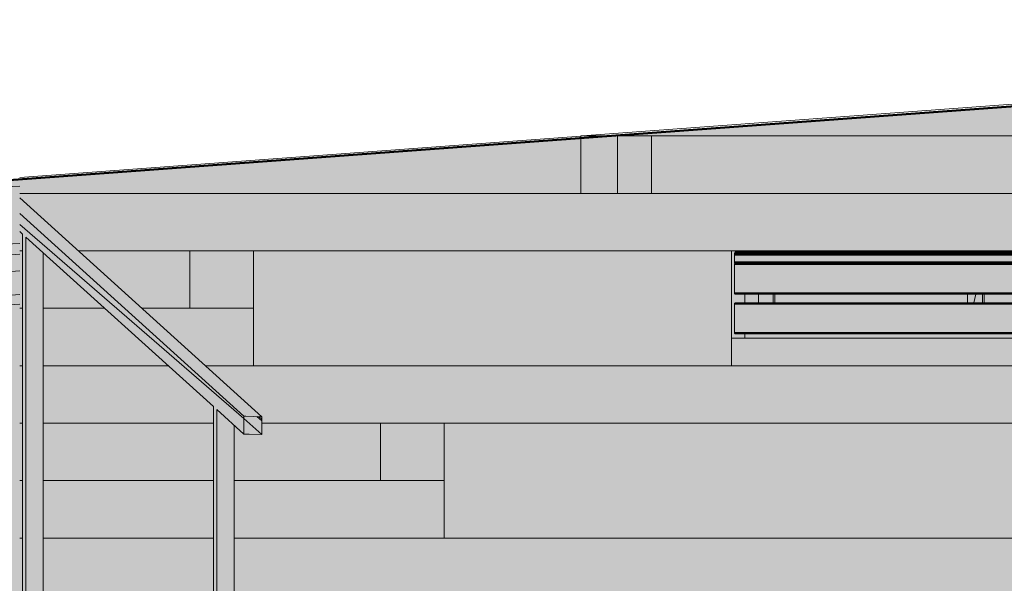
# Model space of a CAD drawing. Header units: millimetres. Extents: x -65 to 293624, y -1905 to 31061.
# Tile 20 of 256: x 34401 to 36629, y 11069 to 12344. Entities that reach past the tile are written whole.
import ezdxf

# ---------------------------------------------------------------- set-up
doc = ezdxf.new("R2010")
doc.units = ezdxf.units.MM
doc.header["$MEASUREMENT"] = 0
doc.layers.add('00 2D joon.AR', color=7, linetype='Continuous')
doc.layers.add('1253 Välistrepid ja -tasandid.AR', color=7, linetype='Continuous')

# ---------------------------------------------------------------- blocks, each defined once
blk = doc.blocks.new('Section Element_998_2', base_point=(-38239, 12361.4))
at = {"layer": '1253 Välistrepid ja -tasandid.AR', "color": 9, "linetype": 'Continuous', "lineweight": 13, "true_color": 0xbfc0be}
for p, q in [((34400.8, 11691.4), (34407.4, 11691.4)), ((34454.2, 11691.4), (34593.2, 11691.4)), ((34677.4, 11691.4), (34929.9, 11691.4))]:
    blk.add_line(p, q, dxfattribs=at)
blk = doc.blocks.new('Section Element_1000_2', base_point=(-38239, 12361.4))
at = {"layer": '1253 Välistrepid ja -tasandid.AR', "color": 9, "linetype": 'Continuous', "lineweight": 13, "true_color": 0xbfc0be}
for p, q in [((36018.5, 11813.2), (36018.4, 11812.3)), ((39398.9, 11813.2), (36018.4, 11812.3)), ((36018.4, 11812.3), (36018.4, 11811.3)), ((39398.8, 11812.3), (36018.4, 11811.3)), ((39398.8, 11812.3), (36018.4, 11812.3)), ((36018.7, 11814.2), (36018.5, 11813.2)), ((39398.9, 11813.2), (36018.5, 11813.2)), ((36018.9, 11815.1), (36018.7, 11814.2)), ((39399.1, 11814.2), (36018.7, 11814.2)), ((36019.2, 11816), (36018.9, 11815.1)), ((39399.3, 11815.1), (36018.9, 11815.1)), ((36019.6, 11816.8), (36019.2, 11816)), ((39399.6, 11816), (36019.2, 11816)), ((36020, 11817.6), (36019.6, 11816.8)), ((39400, 11816.8), (36019.6, 11816.8)), ((36020.5, 11818.4), (36020, 11817.6)), ((39400.4, 11817.6), (36020, 11817.6)), ((36021.1, 11819), (36020.5, 11818.4)), ((39400.9, 11818.4), (36020.5, 11818.4)), ((36021.6, 11819.6), (36021.1, 11819)), ((39401.5, 11819), (36021.1, 11819)), ((36022.3, 11820.1), (36021.6, 11819.6)), ((39402, 11819.6), (36021.6, 11819.6)), ((36022.9, 11820.5), (36022.3, 11820.1)), ((39402.7, 11820.1), (36022.3, 11820.1)), ((36023.6, 11820.9), (36022.9, 11820.5)), ((39403.3, 11820.5), (36022.9, 11820.5)), ((36024.3, 11821.1), (36023.6, 11820.9)), ((39404, 11820.9), (36023.6, 11820.9)), ((36025, 11821.2), (36024.3, 11821.1)), ((39404.7, 11821.1), (36024.3, 11821.1)), ((36025.7, 11821.3), (36025, 11821.2)), ((39405.4, 11821.2), (36025, 11821.2)), ((36025.7, 11821.3), (39405.5, 11821.3)), ((36018.4, 11811.3), (36018.4, 11796.3)), ((39398.8, 11811.3), (36018.4, 11811.3)), ((36018.4, 11796.3), (36018.4, 11796)), ((39398.8, 11796.3), (36018.4, 11796.3)), ((36018.4, 11796), (36018.4, 11795.7)), ((39398.8, 11796), (36018.4, 11796)), ((36018.4, 11795.7), (36018.5, 11795.4)), ((39398.8, 11795.7), (36018.4, 11795.7)), ((36018.5, 11791.2), (36018.4, 11791)), ((36018.4, 11791), (36018.4, 11790.9)), ((39398.8, 11791), (36018.4, 11790.9)), ((39398.8, 11791), (36018.4, 11791)), ((36018.4, 11790.9), (36018.4, 11790.7)), ((39398.8, 11790.9), (36018.4, 11790.9)), ((36018.4, 11790.7), (36018.4, 11790.6)), ((39398.8, 11790.7), (36018.4, 11790.6)), ((39398.8, 11790.7), (36018.4, 11790.7)), ((36018.4, 11790.6), (36018.4, 11790.4)), ((39398.8, 11790.6), (36018.4, 11790.6)), ((36018.4, 11790.4), (36018.4, 11790.3)), ((39398.8, 11790.4), (36018.4, 11790.4)), ((36018.4, 11790.3), (36018.4, 11726.3)), ((36018.4, 11790.3), (39398.8, 11790.3)), ((36018.5, 11795.4), (36018.5, 11795.1)), ((39398.9, 11795.4), (36018.5, 11795.4)), ((36018.5, 11795.1), (36018.6, 11794.9)), ((39398.9, 11795.1), (36018.5, 11795.1)), ((36018.6, 11791.6), (36018.5, 11791.4)), ((39399, 11791.6), (36018.5, 11791.4)), ((36018.5, 11791.4), (36018.5, 11791.3)), ((39398.9, 11791.4), (36018.5, 11791.4)), ((36018.5, 11791.3), (36018.5, 11791.2)), ((39398.9, 11791.3), (36018.5, 11791.3)), ((39398.9, 11791.2), (36018.5, 11791.2)), ((36018.6, 11794.9), (36018.7, 11794.6)), ((39399, 11794.9), (36018.6, 11794.9)), ((36018.7, 11791.8), (36018.6, 11791.7)), ((36018.6, 11791.7), (36018.6, 11791.6)), ((39399, 11791.7), (36018.6, 11791.6)), ((39399, 11791.7), (36018.6, 11791.7)), ((39399, 11791.6), (36018.6, 11791.6)), ((36018.7, 11794.6), (36018.9, 11794.4)), ((39399.1, 11794.6), (36018.7, 11794.6)), ((36018.8, 11792.1), (36018.7, 11792)), ((39399.2, 11792.1), (36018.7, 11792)), ((36018.7, 11792), (36018.7, 11791.8)), ((39399.1, 11792), (36018.7, 11792)), ((39399.1, 11791.8), (36018.7, 11791.8)), ((36018.9, 11792.2), (36018.8, 11792.1)), ((39399.3, 11792.2), (36018.8, 11792.1)), ((39399.2, 11792.1), (36018.8, 11792.1)), ((36018.9, 11794.4), (36019, 11794.2)), ((39399.3, 11794.4), (36018.9, 11794.4)), ((36019.1, 11792.5), (36018.9, 11792.3)), ((36018.9, 11792.3), (36018.9, 11792.2)), ((39399.3, 11792.3), (36018.9, 11792.3)), ((39399.3, 11792.2), (36018.9, 11792.2)), ((39399.3, 11794.4), (36019, 11794.2)), ((36019, 11794.2), (36019.2, 11794)), ((39399.4, 11794.2), (36019, 11794.2)), ((36019.2, 11792.6), (36019.1, 11792.5)), ((39399.5, 11792.5), (36019.1, 11792.5)), ((36019.2, 11794), (36019.3, 11793.8)), ((39399.6, 11794), (36019.2, 11794)), ((36019.3, 11792.7), (36019.2, 11792.6)), ((39399.7, 11792.7), (36019.2, 11792.6)), ((39399.6, 11792.6), (36019.2, 11792.6)), ((39399.6, 11794), (36019.3, 11793.8)), ((36019.3, 11793.8), (36019.5, 11793.6)), ((39399.8, 11793.8), (36019.3, 11793.8)), ((36019.4, 11792.9), (36019.3, 11792.8)), ((36019.3, 11792.8), (36019.3, 11792.7)), ((39399.8, 11792.8), (36019.3, 11792.7)), ((39399.8, 11792.8), (36019.3, 11792.8)), ((39399.7, 11792.7), (36019.3, 11792.7)), ((36019.5, 11792.9), (36019.4, 11792.9)), ((39399.8, 11792.9), (36019.4, 11792.9)), ((36019.5, 11793.6), (36019.7, 11793.5)), ((39399.9, 11793.6), (36019.5, 11793.6)), ((36019.6, 11793), (36019.5, 11792.9)), ((39399.9, 11792.9), (36019.5, 11792.9)), ((36019.7, 11793.1), (36019.6, 11793)), ((39400, 11793), (36019.6, 11793)), ((36019.7, 11793.5), (36019.9, 11793.4)), ((39400.1, 11793.5), (36019.7, 11793.5)), ((36019.8, 11793.1), (36019.7, 11793.1)), ((39400.1, 11793.1), (36019.7, 11793.1)), ((39400.2, 11793.1), (36019.7, 11793.1)), ((36019.9, 11793.2), (36019.8, 11793.1)), ((39400.3, 11793.2), (36019.8, 11793.1)), ((39400.2, 11793.1), (36019.8, 11793.1)), ((39400.1, 11793.5), (36019.9, 11793.4)), ((36019.9, 11793.4), (36020.1, 11793.3)), ((39400.3, 11793.4), (36019.9, 11793.4)), ((36020, 11793.2), (36019.9, 11793.2)), ((39400.3, 11793.2), (36019.9, 11793.2)), ((39400.4, 11793.2), (36019.9, 11793.2)), ((36020.1, 11793.2), (36020, 11793.2)), ((39400.4, 11793.2), (36020, 11793.2)), ((39400.6, 11793.2), (36020, 11793.2)), ((39400.3, 11793.4), (36020.1, 11793.3)), ((36020.2, 11793.3), (36020.1, 11793.2)), ((36020.1, 11793.3), (36020.4, 11793.3)), ((39400.6, 11793.3), (36020.1, 11793.3)), ((39400.6, 11793.2), (36020.1, 11793.2)), ((36020.4, 11793.3), (36020.2, 11793.3)), ((39400.7, 11793.3), (36020.2, 11793.3)), ((36020.4, 11793.3), (36020.6, 11793.3)), ((36020.5, 11793.3), (36020.4, 11793.3)), ((39400.8, 11793.3), (36020.4, 11793.3)), ((39400.8, 11793.3), (36020.4, 11793.3)), ((36020.6, 11793.3), (36020.5, 11793.3)), ((39400.9, 11793.3), (36020.5, 11793.3)), ((37146.8, 11793.3), (36020.5, 11793.3)), ((36018.4, 11726.3), (36018.4, 11726.1)), ((39398.8, 11726.3), (36018.4, 11726.3)), ((36018.4, 11726.1), (36018.4, 11726)), ((39398.8, 11726.1), (36018.4, 11726.1)), ((36018.4, 11726), (36018.4, 11725.8)), ((39398.8, 11726), (36018.4, 11725.8)), ((39398.8, 11726), (36018.4, 11726)), ((36018.4, 11725.8), (36018.4, 11725.7)), ((39398.8, 11725.8), (36018.4, 11725.8)), ((36018.4, 11725.7), (36018.4, 11725.6)), ((39398.8, 11725.7), (36018.4, 11725.6)), ((39398.8, 11725.7), (36018.4, 11725.7)), ((36018.4, 11725.6), (36018.5, 11725.4)), ((39398.8, 11725.6), (36018.4, 11725.6)), ((36018.5, 11725.4), (36018.5, 11725.3)), ((39398.9, 11725.4), (36018.5, 11725.4)), ((36018.5, 11725.3), (36018.5, 11725.1)), ((39398.9, 11725.3), (36018.5, 11725.3)), ((36018.5, 11725.1), (36018.6, 11725)), ((39398.9, 11725.1), (36018.5, 11725.1)), ((39398.9, 11725.1), (36018.6, 11725)), ((36018.6, 11725), (36018.6, 11724.9)), ((39399, 11725), (36018.6, 11724.9)), ((39399, 11725), (36018.6, 11725)), ((36018.6, 11724.9), (36018.7, 11724.7)), ((39399, 11724.9), (36018.6, 11724.9)), ((36018.7, 11724.7), (36018.7, 11724.6)), ((39399.1, 11724.7), (36018.7, 11724.7)), ((36018.7, 11724.6), (36018.8, 11724.5)), ((39399.1, 11724.6), (36018.7, 11724.6)), ((39399.1, 11724.6), (36018.8, 11724.5)), ((36018.8, 11724.5), (36018.9, 11724.4)), ((39399.2, 11724.5), (36018.8, 11724.5)), ((39399.2, 11724.5), (36018.9, 11724.4)), ((36018.9, 11724.4), (36018.9, 11724.3)), ((39399.3, 11724.4), (36018.9, 11724.4)), ((36018.9, 11724.3), (36019.1, 11724.1)), ((39399.3, 11724.3), (36018.9, 11724.3)), ((36019.1, 11724.1), (36019.2, 11724)), ((39399.5, 11724.1), (36019.1, 11724.1)), ((36019.2, 11724), (36019.3, 11723.9)), ((39399.6, 11724), (36019.2, 11724)), ((39399.6, 11724), (36019.3, 11723.9)), ((36019.3, 11723.9), (36019.3, 11723.8)), ((39399.7, 11723.9), (36019.3, 11723.8)), ((39399.7, 11723.9), (36019.3, 11723.9)), ((36019.3, 11723.8), (36019.4, 11723.7)), ((39399.8, 11723.8), (36019.3, 11723.8)), ((36019.4, 11723.7), (36019.5, 11723.6)), ((39399.8, 11723.7), (36019.4, 11723.7)), ((36019.5, 11723.6), (36019.6, 11723.6)), ((39399.9, 11723.6), (36019.5, 11723.6)), ((36019.6, 11723.6), (36019.7, 11723.5)), ((39400, 11723.6), (36019.6, 11723.6)), ((36019.7, 11723.5), (36019.8, 11723.5)), ((39400.1, 11723.5), (36019.7, 11723.5)), ((36019.8, 11723.5), (36019.9, 11723.4)), ((39400.2, 11723.5), (36019.8, 11723.5)), ((39400.1, 11723.5), (36019.8, 11723.5)), ((39400.2, 11723.5), (36019.9, 11723.4)), ((36019.9, 11723.4), (36020, 11723.4)), ((39400.3, 11723.4), (36019.9, 11723.4)), ((36020, 11723.4), (36020.1, 11723.3)), ((39400.4, 11723.4), (36020, 11723.4)), ((39400.3, 11723.4), (36020, 11723.4)), ((39400.4, 11723.4), (36020.1, 11723.3)), ((36020.1, 11723.3), (36020.2, 11723.3)), ((39400.6, 11723.3), (36020.1, 11723.3)), ((36020.2, 11723.3), (36020.4, 11723.3)), ((39400.7, 11723.3), (36020.2, 11723.3)), ((36020.4, 11723.3), (36020.5, 11723.3)), ((39400.8, 11723.3), (36020.4, 11723.3)), ((36020.5, 11723.3), (36020.6, 11723.3)), ((39400.9, 11723.3), (36020.5, 11723.3)), ((36041.8, 11723.3), (36041.8, 11703.3)), ((36072.8, 11723.3), (36072.8, 11703.3)), ((36106.6, 11703.3), (36106.6, 11723.3)), ((36110.3, 11723.3), (36110.3, 11703.3)), ((36546.1, 11723.3), (36546.1, 11703.3)), ((36565.1, 11723.3), (36560.8, 11703.3)), ((36579.9, 11703.3), (36579.9, 11723.3)), ((36583.5, 11723.3), (36583.5, 11703.3)), ((36018.5, 11701.2), (36018.4, 11701)), ((36018.4, 11701), (36018.4, 11700.9)), ((39398.8, 11701), (36018.4, 11700.9)), ((39398.8, 11701), (36018.4, 11701)), ((36018.4, 11700.9), (36018.4, 11700.7)), ((39398.8, 11700.9), (36018.4, 11700.9)), ((36018.4, 11700.7), (36018.4, 11700.6)), ((39398.8, 11700.7), (36018.4, 11700.6)), ((39398.8, 11700.7), (36018.4, 11700.7)), ((36018.6, 11701.6), (36018.5, 11701.4)), ((39399, 11701.6), (36018.5, 11701.4)), ((36018.5, 11701.4), (36018.5, 11701.3)), ((39398.9, 11701.4), (36018.5, 11701.4)), ((36018.5, 11701.3), (36018.5, 11701.2)), ((39398.9, 11701.3), (36018.5, 11701.3)), ((39398.9, 11701.2), (36018.5, 11701.2)), ((36018.7, 11701.8), (36018.6, 11701.7)), ((36018.6, 11701.7), (36018.6, 11701.6)), ((39399, 11701.7), (36018.6, 11701.6)), ((39399, 11701.7), (36018.6, 11701.7)), ((39399, 11701.6), (36018.6, 11701.6)), ((36018.8, 11702.1), (36018.7, 11702)), ((39399.2, 11702.1), (36018.7, 11702)), ((36018.7, 11702), (36018.7, 11701.8)), ((39399.1, 11702), (36018.7, 11702)), ((39399.1, 11701.8), (36018.7, 11701.8)), ((36018.9, 11702.2), (36018.8, 11702.1)), ((39399.3, 11702.2), (36018.8, 11702.1)), ((39399.2, 11702.1), (36018.8, 11702.1)), ((36019.1, 11702.5), (36018.9, 11702.3)), ((36018.9, 11702.3), (36018.9, 11702.2)), ((39399.3, 11702.3), (36018.9, 11702.3)), ((39399.3, 11702.2), (36018.9, 11702.2)), ((36019.2, 11702.6), (36019.1, 11702.5)), ((39399.5, 11702.5), (36019.1, 11702.5)), ((36019.3, 11702.7), (36019.2, 11702.6)), ((39399.7, 11702.7), (36019.2, 11702.6)), ((39399.6, 11702.6), (36019.2, 11702.6)), ((36019.4, 11702.9), (36019.3, 11702.8)), ((36019.3, 11702.8), (36019.3, 11702.7)), ((39399.8, 11702.8), (36019.3, 11702.7)), ((39399.8, 11702.8), (36019.3, 11702.8)), ((39399.7, 11702.7), (36019.3, 11702.7)), ((36019.5, 11702.9), (36019.4, 11702.9)), ((39399.8, 11702.9), (36019.4, 11702.9)), ((36019.6, 11703), (36019.5, 11702.9)), ((39399.9, 11702.9), (36019.5, 11702.9)), ((36019.7, 11703.1), (36019.6, 11703)), ((39400, 11703), (36019.6, 11703)), ((36019.8, 11703.1), (36019.7, 11703.1)), ((39400.1, 11703.1), (36019.7, 11703.1)), ((39400.2, 11703.1), (36019.7, 11703.1)), ((36019.9, 11703.2), (36019.8, 11703.1)), ((39400.3, 11703.2), (36019.8, 11703.1)), ((39400.2, 11703.1), (36019.8, 11703.1)), ((36020, 11703.2), (36019.9, 11703.2)), ((39400.3, 11703.2), (36019.9, 11703.2)), ((39400.4, 11703.2), (36019.9, 11703.2)), ((36020.1, 11703.2), (36020, 11703.2)), ((39400.4, 11703.2), (36020, 11703.2)), ((39400.6, 11703.2), (36020, 11703.2)), ((36020.2, 11703.3), (36020.1, 11703.2)), ((39400.6, 11703.2), (36020.1, 11703.2)), ((36020.4, 11703.3), (36020.2, 11703.3)), ((39400.7, 11703.3), (36020.2, 11703.3)), ((36020.5, 11703.3), (36020.4, 11703.3)), ((39400.8, 11703.3), (36020.4, 11703.3)), ((36020.6, 11703.3), (36020.5, 11703.3)), ((39400.9, 11703.3), (36020.5, 11703.3)), ((36018.4, 11700.6), (36018.4, 11700.4)), ((39398.8, 11700.6), (36018.4, 11700.6)), ((36018.4, 11700.4), (36018.4, 11700.3)), ((39398.8, 11700.4), (36018.4, 11700.4)), ((36018.4, 11700.3), (36018.4, 11636.3)), ((36018.4, 11700.3), (39398.8, 11700.3)), ((36018.4, 11636.3), (36018.4, 11636.1)), ((39398.8, 11636.3), (36018.4, 11636.3)), ((36018.4, 11636.1), (36018.4, 11636)), ((39398.8, 11636.1), (36018.4, 11636.1)), ((36018.4, 11636), (36018.4, 11635.8)), ((39398.8, 11636), (36018.4, 11635.8)), ((39398.8, 11636), (36018.4, 11636)), ((36018.4, 11635.8), (36018.4, 11635.7)), ((39398.8, 11635.8), (36018.4, 11635.8)), ((36018.4, 11635.7), (36018.4, 11635.6)), ((39398.8, 11635.7), (36018.4, 11635.6)), ((39398.8, 11635.7), (36018.4, 11635.7)), ((36018.4, 11635.6), (36018.5, 11635.4)), ((39398.8, 11635.6), (36018.4, 11635.6)), ((36018.5, 11635.4), (36018.5, 11635.3)), ((39398.9, 11635.4), (36018.5, 11635.4)), ((36018.5, 11635.3), (36018.5, 11635.1)), ((39398.9, 11635.3), (36018.5, 11635.3)), ((36018.5, 11635.1), (36018.6, 11635)), ((39398.9, 11635.1), (36018.5, 11635.1)), ((39398.9, 11635.1), (36018.6, 11635)), ((36018.6, 11635), (36018.6, 11634.9)), ((39399, 11635), (36018.6, 11634.9)), ((39399, 11635), (36018.6, 11635)), ((36018.6, 11634.9), (36018.7, 11634.7)), ((39399, 11634.9), (36018.6, 11634.9)), ((36018.7, 11634.7), (36018.7, 11634.6)), ((39399.1, 11634.7), (36018.7, 11634.7)), ((36018.7, 11634.6), (36018.8, 11634.5)), ((39399.1, 11634.6), (36018.7, 11634.6)), ((39399.1, 11634.6), (36018.8, 11634.5)), ((36018.8, 11634.5), (36018.9, 11634.4)), ((39399.2, 11634.5), (36018.8, 11634.5)), ((39399.2, 11634.5), (36018.9, 11634.4)), ((36018.9, 11634.4), (36018.9, 11634.3)), ((39399.3, 11634.4), (36018.9, 11634.4)), ((36018.9, 11634.3), (36019.1, 11634.1)), ((39399.3, 11634.3), (36018.9, 11634.3)), ((36019.1, 11634.1), (36019.2, 11634)), ((39399.5, 11634.1), (36019.1, 11634.1)), ((36019.2, 11634), (36019.3, 11633.9)), ((39399.6, 11634), (36019.2, 11634)), ((39399.6, 11634), (36019.3, 11633.9)), ((36019.3, 11633.9), (36019.3, 11633.8)), ((39399.7, 11633.9), (36019.3, 11633.8)), ((39399.7, 11633.9), (36019.3, 11633.9)), ((36011.8, 11623.4), (36011.6, 11561.4)), ((36011.8, 11623.4), (39405.5, 11623.4)), ((36019.3, 11633.8), (36019.4, 11633.7)), ((39399.8, 11633.8), (36019.3, 11633.8)), ((36019.4, 11633.7), (36019.5, 11633.6)), ((39399.8, 11633.7), (36019.4, 11633.7)), ((36019.5, 11633.6), (36019.6, 11633.6)), ((39399.9, 11633.6), (36019.5, 11633.6)), ((36019.6, 11633.6), (36019.7, 11633.5)), ((39400, 11633.6), (36019.6, 11633.6)), ((36019.7, 11633.5), (36019.8, 11633.5)), ((39400.1, 11633.5), (36019.7, 11633.5)), ((36019.8, 11633.5), (36019.9, 11633.4)), ((39400.2, 11633.5), (36019.8, 11633.5)), ((39400.1, 11633.5), (36019.8, 11633.5)), ((39400.2, 11633.5), (36019.9, 11633.4)), ((36019.9, 11633.4), (36020, 11633.4)), ((39400.3, 11633.4), (36019.9, 11633.4)), ((36020, 11633.4), (36020.1, 11633.3)), ((39400.4, 11633.4), (36020, 11633.4)), ((39400.3, 11633.4), (36020, 11633.4)), ((39400.4, 11633.4), (36020.1, 11633.3)), ((36020.1, 11633.3), (36020.2, 11633.3)), ((39400.6, 11633.3), (36020.1, 11633.3)), ((36020.2, 11633.3), (36020.4, 11633.3)), ((39400.7, 11633.3), (36020.2, 11633.3)), ((36020.4, 11633.3), (36020.5, 11633.3)), ((39400.8, 11633.3), (36020.4, 11633.3)), ((36020.5, 11633.3), (36020.6, 11633.3)), ((39400.9, 11633.3), (36020.5, 11633.3)), ((36041.8, 11633.3), (36041.8, 11623.4))]:
    blk.add_line(p, q, dxfattribs=at)
blk = doc.blocks.new('Section Element_1003_2', base_point=(-38239, 12361.4))
at = {"layer": '1253 Välistrepid ja -tasandid.AR', "color": 9, "linetype": 'Continuous', "lineweight": 13, "true_color": 0xbfc0be}
for p, q in [((34949, 11446), (34400.8, 11941.3)), ((34400.8, 11905.8), (34908.3, 11447.3)), ((34400.8, 11881.2), (34908.3, 11441.7)), ((34908.3, 11441.6), (34400.8, 11881)), ((34407.4, 11859.3), (34400.8, 11865.2)), ((34407.4, 10941.4), (34407.4, 11859.3)), ((34839.1, 11469.3), (34414.9, 11852.4)), ((34414.9, 11852.4), (34414.9, 10941.4)), ((34454.2, 10941.4), (34454.2, 11817)), ((34839.1, 10551.4), (34839.1, 11469.3)), ((34846.7, 11462.4), (34846.7, 10551.4)), ((34908.3, 11406.8), (34846.7, 11462.4)), ((34908.3, 11442.2), (34949, 11405.4)), ((34908.3, 11441.6), (34908.3, 11441.7)), ((34949, 11436.6), (34937.3, 11446.4)), ((34949, 11436.7), (34937.5, 11446.4)), ((34949, 11440.4), (34942.2, 11446.2)), ((34942.3, 11446.2), (34949, 11440.4)), ((34949, 11440.4), (34949, 11440.4)), ((34885.9, 10551.4), (34885.9, 11427)), ((34489.3, 10941.4), (34400.8, 10941.4)), ((34489.3, 10931.4), (34400.8, 10931.4)), ((34489.3, 10941.4), (34489.3, 10931.4)), ((34804, 10541.4), (34804, 10551.4)), ((34804, 10551.4), (34822.9, 10551.4)), ((34822.9, 10551.4), (34822.9, 10541.4)), ((34921.1, 10551.4), (34822.9, 10551.4)), ((34921.1, 10541.4), (34921.1, 10551.4)), ((34822.9, 10541.4), (34804, 10541.4)), ((34921.1, 10541.4), (34822.9, 10541.4))]:
    blk.add_line(p, q, dxfattribs=at)
at = {"layer": '1253 Välistrepid ja -tasandid.AR', "color": 9, "linetype": 'Continuous', "lineweight": 13, "true_color": 0xbfc0be, "flags": 128}
for points in [[(34908.3, 11406.8), (34908.3, 11418.5), (34908.3, 11419.5), (34908.3, 11437.8), (34908.3, 11437.9), (34908.3, 11441.6), (34908.3, 11447.3)], [(34949, 11446), (34912.6, 11447.2), (34908.3, 11447.3)], [(34949, 11405.4), (34949, 11417.4), (34949, 11418.4), (34949, 11436.6), (34949, 11436.7), (34949, 11440.4), (34949, 11446)], [(34908.3, 11406.8), (34920.2, 11406.4), (34949, 11405.4)]]:
    blk.add_lwpolyline(points, dxfattribs=at)
blk = doc.blocks.new('Section Element_1004_2', base_point=(-38239, 12361.4))
at = {"layer": '1253 Välistrepid ja -tasandid.AR', "color": 9, "linetype": 'Continuous', "lineweight": 13, "true_color": 0xbfc0be}
for p, q in [((35673.6, 12081.4), (37430, 12211.3)), ((34400.8, 11987.3), (35670.6, 12081.2)), ((34400.8, 11967.8), (33748.9, 11939.1)), ((34400.8, 11837.8), (33748.9, 11809.1)), ((33748.9, 11759.7), (34400.8, 11813.8)), ((34400.8, 11775.9), (33748.9, 11729.4))]:
    blk.add_line(p, q, dxfattribs=at)
blk = doc.blocks.new('Section Element_1006_2', base_point=(-38239, 12361.4))
at = {"layer": '1253 Välistrepid ja -tasandid.AR', "color": 9, "linetype": 'Continuous', "lineweight": 13, "true_color": 0xbfc0be}
for p, q in [((34407.4, 11171.4), (34400.8, 11171.4)), ((34839.1, 11171.4), (34454.2, 11171.4)), ((37620.3, 11171.4), (34885.9, 11171.4))]:
    blk.add_line(p, q, dxfattribs=at)
blk = doc.blocks.new('Section Element_1010_2', base_point=(-38239, 12361.4))
at = {"layer": '1253 Välistrepid ja -tasandid.AR', "color": 9, "linetype": 'Continuous', "lineweight": 13, "true_color": 0xbfc0be}
for p, q in [((34407.4, 11301.4), (34400.8, 11301.4)), ((34839.1, 11301.4), (34454.2, 11301.4)), ((35361.7, 11301.4), (34885.9, 11301.4))]:
    blk.add_line(p, q, dxfattribs=at)
blk = doc.blocks.new('Section Element_1011_2', base_point=(-38239, 12361.4))
at = {"layer": '1253 Välistrepid ja -tasandid.AR', "color": 9, "linetype": 'Continuous', "lineweight": 13, "true_color": 0xbfc0be}
for p, q in [((34407.4, 11561.4), (34400.8, 11561.4)), ((34737.1, 11561.4), (34454.2, 11561.4)), ((39248.9, 11561.4), (34821.3, 11561.4)), ((34407.4, 11431.4), (34400.8, 11431.4)), ((34839.1, 11431.4), (34454.2, 11431.4)), ((35217.8, 11431.4), (34949, 11431.4))]:
    blk.add_line(p, q, dxfattribs=at)
blk = doc.blocks.new('Section Element_1012_2', base_point=(-38239, 12361.4))
at = {"layer": '1253 Välistrepid ja -tasandid.AR', "color": 9, "linetype": 'Continuous', "lineweight": 13, "true_color": 0xbfc0be}
for p, q in [((34407.4, 11821.4), (34400.8, 11821.4)), ((34785.9, 11821.4), (34533.5, 11821.4)), ((34785.9, 11691.4), (34785.9, 11821.4)), ((34929.9, 11821.4), (34785.9, 11821.4)), ((34929.9, 11561.4), (34929.9, 11821.4)), ((36011.6, 11821.4), (34929.9, 11821.4)), ((36306.3, 11821.4), (36011.6, 11821.4)), ((36011.6, 11821.4), (36011.6, 11561.4)), ((36601.1, 11821.4), (36306.3, 11821.4)), ((36601.1, 11821.3), (36601.1, 11821.4))]:
    blk.add_line(p, q, dxfattribs=at)
blk = doc.blocks.new('Section Element_1013_2', base_point=(-38239, 12361.4))
at = {"layer": '1253 Välistrepid ja -tasandid.AR', "color": 9, "linetype": 'Continuous', "lineweight": 13, "true_color": 0xbfc0be}
blk.add_line((40877.5, 11951.4), (34400.8, 11951.4), dxfattribs=at)
blk = doc.blocks.new('Section Element_1014_2', base_point=(-38239, 12361.4))
at = {"layer": '1253 Välistrepid ja -tasandid.AR', "color": 9, "linetype": 'Continuous', "lineweight": 13, "true_color": 0xbfc0be}
for p, q in [((35217.8, 11301.4), (35217.8, 11431.4)), ((35361.7, 11431.4), (35217.8, 11431.4)), ((35361.7, 11301.4), (35361.7, 11431.4)), ((35372.9, 11431.4), (35361.7, 11431.4)), ((36652.5, 11431.4), (35372.9, 11431.4)), ((36666.6, 11431.4), (36652.5, 11431.4)), ((36652.5, 11171.4), (36652.5, 11431.4)), ((35361.7, 11171.4), (35361.7, 11301.4))]:
    blk.add_line(p, q, dxfattribs=at)
blk = doc.blocks.new('Section Element_1016_2', base_point=(-38239, 12361.4))
at = {"layer": '1253 Välistrepid ja -tasandid.AR', "color": 9, "linetype": 'Continuous', "lineweight": 13, "true_color": 0xbfc0be}
for p, q in [((35670.6, 12081.2), (35670.6, 12081.4)), ((35754.2, 12081.4), (35670.6, 12081.4)), ((35670.6, 11951.4), (35670.6, 12081.2)), ((35830.9, 12081.4), (35754.2, 12081.4)), ((35754.2, 11951.4), (35754.2, 12081.4)), ((35830.9, 11951.4), (35830.9, 12081.4)), ((41420.4, 12081.4), (35830.9, 12081.4))]:
    blk.add_line(p, q, dxfattribs=at)
blk = doc.blocks.new('Section Element_1025_2', base_point=(-38239, 12361.4))
at = {"layer": '1253 Välistrepid ja -tasandid.AR', "color": 9, "linetype": 'Continuous', "lineweight": 13, "true_color": 0xbfc0be}
for p, q in [((33748.9, 11670.4), (34400.8, 11722.6)), ((34400.8, 11701), (33748.9, 11656.3))]:
    blk.add_line(p, q, dxfattribs=at)

msp = doc.modelspace()

# ---------------------------------------------------------------- hatches: boundary and pattern name
at = {"layer": '00 2D joon.AR', "linetype": 'Continuous', "lineweight": 13}
msp.add_hatch(color=255, dxfattribs=at).paths.add_polyline_path([(7573, 11665.6), (30051.3, 11665.6), (35544.6, 12066.9), (39188.6, 12336.4), (39188.6, 12341.4), (44822.3, 12341.4), (44822.3, 12344.4), (63230.6, 12344.4), (63230.6, 12341.4), (72194.8, 12341.4), (72194.8, 1343.6), (7573, 1343.6)])

# ---------------------------------------------------------------- linework, layer by layer
at = {"layer": '00 2D joon.AR', "color": 7, "linetype": 'Continuous', "lineweight": 50, "flags": 128}
msp.add_lwpolyline([(7573, 11665.6), (30051.3, 11665.6), (35544.6, 12066.9), (39188.6, 12336.4), (39188.6, 12341.4), (44822.3, 12341.4), (44822.3, 12344.4), (63230.6, 12344.4), (63230.6, 12341.4), (72194.8, 12341.4), (72194.8, 1343.6), (7573, 1343.6)], close=True, dxfattribs=at)

# ---------------------------------------------------------------- block references
at = {"layer": '1253 Välistrepid ja -tasandid.AR', "lineweight": 0}
for name in ['Section Element_1004_2', 'Section Element_1016_2', 'Section Element_1013_2', 'Section Element_1003_2', 'Section Element_1012_2', 'Section Element_1000_2', 'Section Element_1025_2', 'Section Element_998_2', 'Section Element_1011_2', 'Section Element_1014_2', 'Section Element_1010_2', 'Section Element_1006_2']:
    msp.add_blockref(name, (-38239, 12361.4), dxfattribs=at)

doc.saveas('drawing.dxf')
